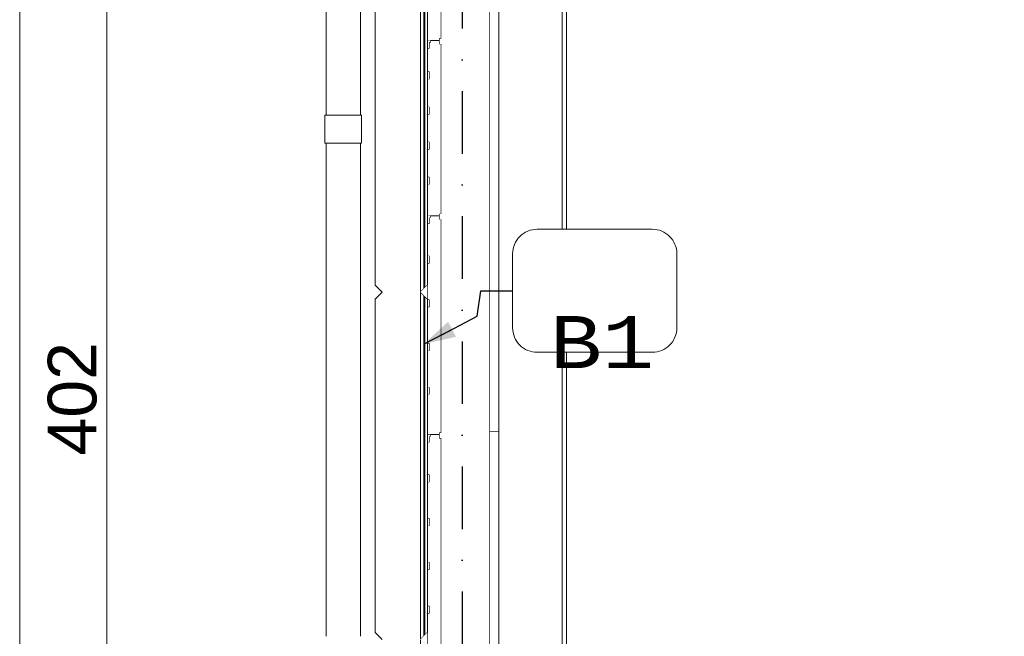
# Model space of a CAD drawing. Header units: millimetres. Extents: x -12989 to 381717, y -50461 to 30884.
# Tile 10 of 63: x 362513 to 365345, y -44651 to -42876. Entities that reach past the tile are written whole.
import ezdxf
from ezdxf.enums import TextEntityAlignment as Align

# ---------------------------------------------------------------- set-up
doc = ezdxf.new("R2010")
doc.units = ezdxf.units.MM
doc.header["$MEASUREMENT"] = 0
doc.linetypes.add('Kropki i Kreski', pattern=[360, 180, -90, 0, -90])
doc.linetypes.add('Wipeout_Contour', pattern=[1000, 0, -1000])
for name, color, linetype, lineweight in [('A_OZN_ODNOSNIKI_Nr_pióra__46', 7, 'Continuous', 15), ('A_OZN_ODNOSNIKI_Nr_pióra__85', 7, 'Continuous', 13), ('AS_Belki.Import IFC_Nr_pióra__88', 7, 'Continuous', 13), ('AS_Belki.Import IFC_Nr_pióra__90', 7, 'Continuous', 13), ('AS_Blachy.Import IFC_Nr_pióra__4', 7, 'Continuous', 13), ('Nowe_A_WN_WYPOSAZENIE_Nr_pióra__2', 7, 'Continuous', 13), ('Nowe_A_WYM_Nr_pióra__1', 7, 'Continuous', 13), ('Nowe_A_WYM_Nr_pióra__45', 7, 'Continuous', 15), ('Nowe_A_WYM_Nr_pióra__85', 7, 'Continuous', 13), ('Nowe_Drzwi Archicad_Nr_pióra__101', 252, 'Continuous', 5), ('Nowe_Drzwi Archicad_Nr_pióra__6', 7, 'Continuous', 13), ('Nowe_Drzwi Archicad_Nr_pióra__87', 7, 'Continuous', 13), ('Nowe_Warstwa IFC.Import IFC_Nr_pióra__1', 7, 'Continuous', 13), ('Nowe_Warstwa IFC.Import IFC_Nr_pióra__25', 7, 'Continuous', 25)]:
    doc.layers.add(name, color=color, linetype=linetype, lineweight=lineweight)
for name, color, linetype in [('AS_Belki.Import IFC', 7, 'Continuous'), ('AS_Blachy.Import IFC', 7, 'Continuous'), ('Nowe_04-ŚCIANY DZIAŁOWE', 7, 'Continuous'), ('Nowe_A__SCIANY', 7, 'Continuous'), ('Nowe_A_WN_WYPOSAZENIE', 7, 'Continuous'), ('Nowe_A_WYM', 7, 'Continuous'), ('Nowe_Drzwi Archicad', 7, 'Continuous'), ('Nowe_Warstwa IFC.Import IFC', 7, 'Continuous')]:
    doc.layers.add(name, color=color, linetype=linetype)
doc.styles.add('STYL_AUTOMATYCZNY_1', font='arial.ttf')
doc.styles.add('STYL_AUTOMATYCZNY_5', font='arial.ttf')
doc.styles.add('STYL_AUTOMATYCZNY_8', font='txt')
doc.dimstyles.new('STYL_AUTOMATYCZNY__1', dxfattribs={"dimtxt": 139.999998, "dimasz": 57, "dimexe": 0.18, "dimexo": 0.0625, "dimgap": 0, "dimtad": 1, "dimdec": 0, "dimlfac": 0.1, "dimzin": 0, "dimdsep": 46, "dimtxsty": 'STYL_AUTOMATYCZNY_5', "dimblk": 'ARROWHEAD_6', "dimblk1": 'ARROWHEAD_6', "dimblk2": 'ARROWHEAD_6', "dimcen": 0.09, "dimse1": 1, "dimse2": 1, "dimclrd": 7, "dimclre": 7, "dimclrt": 7, "dimadec": 0, "dimazin": 0, "dimtfac": 1, "dimtdec": 4, "dimtmove": 0, "dimatfit": 3, "dimfxl": 0, "dimtolj": 1, "dimtzin": 0, "dimarcsym": 0})
doc.dimstyles.new('STYL_AUTOMATYCZNY__3', dxfattribs={"dimtxt": 0.18, "dimasz": 91.2, "dimexe": 0.18, "dimexo": 0.0625, "dimgap": 0, "dimtad": 0, "dimtih": 1, "dimtoh": 1, "dimdec": 4, "dimzin": 0, "dimdsep": 46, "dimcen": 0.09, "dimadec": 0, "dimazin": 0, "dimtfac": 1, "dimtdec": 4, "dimtmove": 0, "dimatfit": 3, "dimldrblk": 'ARROWHEAD_5', "dimfxl": 0, "dimtolj": 1, "dimtzin": 0, "dimarcsym": 0})

# ---------------------------------------------------------------- blocks, each defined once
blk = doc.blocks.new('ElemPrzekroju_1_1', base_point=(363535.4, -45960.6))
at = {"color": 254, "linetype": 'Wipeout_Contour', "lineweight": 0, "ltscale": 8789924.149277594}
blk.add_wipeout([(363535.4, -43680.6), (363535.4, -44640.6), (363555.4, -44660.6), (363535.4, -44680.6), (363535.4, -45640.6), (363555.4, -45660.6), (363665.4, -45660.6), (363685.4, -45640.6), (363685.4, -44680.6), (363665.4, -44660.6), (363685.4, -44640.6), (363685.4, -43680.6), (363665.4, -43660.6), (363685.4, -43640.6), (363685.4, -42680.6), (363665.4, -42660.6), (363685.4, -42640.6), (363685.4, -41960.6), (363535.4, -41960.6), (363535.4, -42640.6), (363555.4, -42660.6), (363535.4, -42680.6), (363535.4, -43640.6), (363555.4, -43660.6)], dxfattribs=at).dxf.layer = 'Nowe_A__SCIANY'
blk = doc.blocks.new('ElemPrzekroju_12_1', base_point=(363535.4, -45960.6))
at = {"layer": 'Nowe_Drzwi Archicad_Nr_pióra__101', "color": 252, "linetype": 'Continuous', "lineweight": 5}
blk.add_line((363665.4, -41960.6), (363665.4, -45960.6), dxfattribs=at)
at = {"layer": 'Nowe_Drzwi Archicad_Nr_pióra__87', "color": 7, "linetype": 'Continuous', "lineweight": 13}
for p, q in [((363535.4, -42680.6), (363535.4, -43640.6)), ((363555.4, -43660.6), (363535.4, -43640.6)), ((363555.4, -43660.6), (363535.4, -43680.6)), ((363535.4, -43680.6), (363535.4, -44640.6)), ((363555.4, -44660.6), (363535.4, -44640.6))]:
    blk.add_line(p, q, dxfattribs=at)
at = {"color": 254, "linetype": 'Wipeout_Contour', "lineweight": 0, "ltscale": 10991759.66680314}
blk.add_wipeout([(363690.4, -44584.8), (363685.4, -44584.8), (363685.4, -44700.8), (363693.8, -44700.8), (363693.8, -44700.7), (363720.4, -44700.7), (363720.4, -44695.8), (363725.4, -44695.8), (363725.4, -44080.8), (363720.4, -44080.8), (363720.4, -44070.9), (363693.8, -44070.9), (363693.8, -44075.8), (363690.4, -44075.8), (363690.4, -44092.8), (363685.4, -44092.8), (363685.4, -44186.8), (363690.4, -44186.8), (363690.4, -44206.8), (363685.4, -44206.8), (363685.4, -44312.8), (363690.4, -44312.8), (363690.4, -44332.8), (363685.4, -44332.8), (363685.4, -44438.8), (363690.4, -44438.8), (363690.4, -44458.8), (363685.4, -44458.8), (363685.4, -44564.8), (363690.4, -44564.8)], dxfattribs=at).dxf.layer = 'Nowe_Drzwi Archicad'
at = {"layer": 'Nowe_Drzwi Archicad_Nr_pióra__101', "color": 252, "linetype": 'Continuous', "lineweight": 5}
blk.add_line((363675.4, -44650.6), (363675.4, -44670.6), dxfattribs=at)
at = {"layer": 'Nowe_Drzwi Archicad_Nr_pióra__6', "color": 7, "linetype": 'Continuous', "lineweight": 13}
for p, q in [((363685.4, -44092.8), (363685.4, -44186.8)), ((363690.4, -44092.8), (363685.4, -44092.8)), ((363690.4, -44186.8), (363685.4, -44186.8)), ((363685.4, -44206.8), (363685.4, -44312.8)), ((363690.4, -44206.8), (363685.4, -44206.8)), ((363690.4, -44186.8), (363690.4, -44206.8)), ((363690.4, -44312.8), (363685.4, -44312.8)), ((363690.4, -44312.8), (363690.4, -44332.8)), ((363685.4, -44332.8), (363685.4, -44438.8)), ((363690.4, -44332.8), (363685.4, -44332.8)), ((363690.4, -44438.8), (363685.4, -44438.8)), ((363685.4, -44458.8), (363685.4, -44564.8)), ((363690.4, -44458.8), (363685.4, -44458.8)), ((363690.4, -44438.8), (363690.4, -44458.8)), ((363690.4, -44564.8), (363685.4, -44564.8)), ((363690.4, -44564.8), (363690.4, -44584.8)), ((363685.4, -44584.8), (363685.4, -44700.8)), ((363690.4, -44584.8), (363685.4, -44584.8))]:
    blk.add_line(p, q, dxfattribs=at)
at = {"layer": 'Nowe_Drzwi Archicad_Nr_pióra__87', "color": 7, "linetype": 'Continuous', "lineweight": 13}
blk.add_line((363685.4, -44640.6), (363665.4, -44660.6), dxfattribs=at)
at = {"color": 254, "linetype": 'Wipeout_Contour', "lineweight": 0, "ltscale": 10256778.26851661}
blk.add_wipeout([(363690.4, -43954.9), (363685.4, -43954.9), (363685.4, -44070.9), (363720.4, -44070.9), (363720.4, -44065.9), (363725.4, -44065.9), (363725.4, -43450.9), (363720.4, -43450.9), (363720.4, -43441), (363693.8, -43441), (363693.8, -43445.9), (363690.4, -43445.9), (363690.4, -43462.9), (363685.4, -43462.9), (363685.4, -43556.9), (363690.4, -43556.9), (363690.4, -43576.9), (363685.4, -43576.9), (363685.4, -43682.9), (363690.4, -43682.9), (363690.4, -43702.9), (363685.4, -43702.9), (363685.4, -43808.9), (363690.4, -43808.9), (363690.4, -43828.9), (363685.4, -43828.9), (363685.4, -43934.9), (363690.4, -43934.9)], dxfattribs=at).dxf.layer = 'Nowe_Drzwi Archicad'
at = {"layer": 'Nowe_Drzwi Archicad_Nr_pióra__101', "color": 252, "linetype": 'Continuous', "lineweight": 5}
for p, q in [((363675.4, -43650.6), (363675.4, -43670.6)), ((363675.4, -43670.6), (363675.4, -44650.6))]:
    blk.add_line(p, q, dxfattribs=at)
at = {"layer": 'Nowe_Drzwi Archicad_Nr_pióra__6', "color": 7, "linetype": 'Continuous', "lineweight": 13}
for p, q in [((363685.4, -43462.9), (363685.4, -43556.9)), ((363690.4, -43462.9), (363685.4, -43462.9)), ((363690.4, -43556.9), (363685.4, -43556.9)), ((363690.4, -43556.9), (363690.4, -43576.9)), ((363685.4, -43576.9), (363685.4, -43682.9)), ((363690.4, -43576.9), (363685.4, -43576.9)), ((363690.4, -43682.9), (363685.4, -43682.9)), ((363690.4, -43682.9), (363690.4, -43702.9)), ((363685.4, -43702.9), (363685.4, -43808.9)), ((363690.4, -43702.9), (363685.4, -43702.9)), ((363690.4, -43808.9), (363685.4, -43808.9)), ((363690.4, -43808.9), (363690.4, -43828.9)), ((363685.4, -43828.9), (363685.4, -43934.9)), ((363690.4, -43828.9), (363685.4, -43828.9)), ((363690.4, -43934.9), (363685.4, -43934.9)), ((363685.4, -43954.9), (363685.4, -44070.9)), ((363690.4, -43954.9), (363685.4, -43954.9)), ((363690.4, -43934.9), (363690.4, -43954.9)), ((363720.4, -44065.9), (363720.4, -44070.8)), ((363725.4, -44065.9), (363720.4, -44065.9)), ((363720.4, -44070.9), (363685.4, -44070.9)), ((363690.4, -44075.8), (363690.4, -44092.8)), ((363693.8, -44075.8), (363690.4, -44075.8)), ((363693.8, -44070.8), (363693.8, -44075.8)), ((363720.4, -44070.8), (363693.8, -44070.8)), ((363720.4, -44070.9), (363720.4, -44080.8)), ((363725.4, -44080.8), (363720.4, -44080.8)), ((363725.4, -44080.8), (363725.4, -44695.8))]:
    blk.add_line(p, q, dxfattribs=at)
at = {"layer": 'Nowe_Drzwi Archicad_Nr_pióra__87', "color": 7, "linetype": 'Continuous', "lineweight": 13}
for p in [(363685.4, -43640.6), (363685.4, -43680.6)]:
    blk.add_line(p, (363665.4, -43660.6), dxfattribs=at)
at = {"color": 254, "linetype": 'Wipeout_Contour', "lineweight": 0, "ltscale": 10254923.31125373}
blk.add_wipeout([(363690.4, -43350), (363685.4, -43350), (363685.4, -43441), (363720.4, -43441), (363720.4, -43436), (363725.4, -43436), (363725.4, -42946), (363720.4, -42946), (363720.4, -42936.1), (363693.8, -42936.1), (363693.8, -42941), (363690.4, -42941), (363690.4, -42958), (363685.4, -42958), (363685.4, -43027), (363690.4, -43027), (363690.4, -43047), (363685.4, -43047), (363685.4, -43128), (363690.4, -43128), (363690.4, -43148), (363685.4, -43148), (363685.4, -43229), (363690.4, -43229), (363690.4, -43249), (363685.4, -43249), (363685.4, -43330), (363690.4, -43330)], dxfattribs=at).dxf.layer = 'Nowe_Drzwi Archicad'
at = {"layer": 'Nowe_Drzwi Archicad_Nr_pióra__6', "color": 7, "linetype": 'Continuous', "lineweight": 13}
for p, q in [((363685.4, -42958), (363685.4, -43027)), ((363690.4, -42958), (363685.4, -42958)), ((363690.4, -43027), (363685.4, -43027)), ((363685.4, -43047), (363685.4, -43128)), ((363690.4, -43047), (363685.4, -43047)), ((363690.4, -43027), (363690.4, -43047)), ((363690.4, -43128), (363685.4, -43128)), ((363690.4, -43128), (363690.4, -43148)), ((363685.4, -43148), (363685.4, -43229)), ((363690.4, -43148), (363685.4, -43148)), ((363690.4, -43229), (363685.4, -43229)), ((363690.4, -43229), (363690.4, -43249)), ((363685.4, -43249), (363685.4, -43330)), ((363690.4, -43249), (363685.4, -43249)), ((363690.4, -43330), (363685.4, -43330)), ((363690.4, -43330), (363690.4, -43350)), ((363685.4, -43350), (363685.4, -43441)), ((363690.4, -43350), (363685.4, -43350)), ((363720.4, -43441), (363685.4, -43441)), ((363693.8, -43440.9), (363693.8, -43445.9)), ((363720.4, -43440.9), (363693.8, -43440.9)), ((363720.4, -43436), (363720.4, -43440.9)), ((363725.4, -43436), (363720.4, -43436)), ((363720.4, -43441), (363720.4, -43450.9)), ((363690.4, -43445.9), (363690.4, -43462.9)), ((363693.8, -43445.9), (363690.4, -43445.9)), ((363725.4, -43450.9), (363720.4, -43450.9)), ((363725.4, -43450.9), (363725.4, -44065.9))]:
    blk.add_line(p, q, dxfattribs=at)
at = {"color": 254, "linetype": 'Wipeout_Contour', "lineweight": 0, "ltscale": 10253267.12373404}
blk.add_wipeout([(363690.4, -42845.1), (363685.4, -42845.1), (363685.4, -42936.1), (363720.4, -42936.1), (363720.4, -42931.1), (363725.4, -42931.1), (363725.4, -42441.1), (363720.4, -42441.1), (363720.4, -42431.1), (363693.8, -42431.1), (363693.8, -42436.1), (363690.4, -42436.1), (363690.4, -42453.1), (363685.4, -42453.1), (363685.4, -42522.1), (363690.4, -42522.1), (363690.4, -42542.1), (363685.4, -42542.1), (363685.4, -42623.1), (363690.4, -42623.1), (363690.4, -42643.1), (363685.4, -42643.1), (363685.4, -42724.1), (363690.4, -42724.1), (363690.4, -42744.1), (363685.4, -42744.1), (363685.4, -42825.1), (363690.4, -42825.1)], dxfattribs=at).dxf.layer = 'Nowe_Drzwi Archicad'
at = {"layer": 'Nowe_Drzwi Archicad_Nr_pióra__101', "color": 252, "linetype": 'Continuous', "lineweight": 5}
for p, q in [((363677.9, -41968.1), (363677.9, -45960.6)), ((363675.4, -42670.6), (363675.4, -43650.6))]:
    blk.add_line(p, q, dxfattribs=at)
at = {"layer": 'Nowe_Drzwi Archicad_Nr_pióra__6', "color": 7, "linetype": 'Continuous', "lineweight": 13}
for p, q in [((363725.4, -42441.1), (363725.4, -42931.1)), ((363685.4, -42845.1), (363685.4, -42936.1)), ((363720.4, -42931.1), (363720.4, -42936)), ((363725.4, -42931.1), (363720.4, -42931.1)), ((363720.4, -42936.1), (363685.4, -42936.1)), ((363690.4, -42941), (363690.4, -42958)), ((363693.8, -42941), (363690.4, -42941)), ((363693.8, -42936), (363693.8, -42941)), ((363720.4, -42936), (363693.8, -42936)), ((363720.4, -42936.1), (363720.4, -42946)), ((363725.4, -42946), (363720.4, -42946)), ((363725.4, -42946), (363725.4, -43436))]:
    blk.add_line(p, q, dxfattribs=at)
blk = doc.blocks.new('ElemPrzekroju_17_1', base_point=(363535.4, -45960.6))
at = {"color": 254, "linetype": 'Wipeout_Contour', "lineweight": 0, "ltscale": 1463838.661623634}
blk.add_wipeout([(363486.6, -43151.5), (363492.6, -43151.5), (363492.6, -41731.5), (363486.6, -41731.5)], dxfattribs=at).dxf.layer = 'Nowe_A_WN_WYPOSAZENIE'
at = {"color": 254, "linetype": 'Wipeout_Contour', "lineweight": 0, "ltscale": 1464546.623007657}
blk.add_wipeout([(363486.6, -43231.5), (363486.6, -44651.5), (363492.6, -44651.5), (363492.6, -43231.5)], dxfattribs=at).dxf.layer = 'Nowe_A_WN_WYPOSAZENIE'
at = {"color": 254, "linetype": 'Wipeout_Contour', "lineweight": 0, "ltscale": 1463804.690747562}
blk.add_wipeout([(363475.5, -43151.5), (363486.6, -43151.5), (363486.6, -41731.5), (363475.5, -41731.5)], dxfattribs=at).dxf.layer = 'Nowe_A_WN_WYPOSAZENIE'
at = {"color": 254, "linetype": 'Wipeout_Contour', "lineweight": 0, "ltscale": 1464512.668553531}
blk.add_wipeout([(363486.6, -43231.5), (363475.5, -43231.5), (363475.5, -44651.5), (363486.6, -44651.5)], dxfattribs=at).dxf.layer = 'Nowe_A_WN_WYPOSAZENIE'
at = {"color": 254, "linetype": 'Wipeout_Contour', "lineweight": 0, "ltscale": 1463752.643918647}
blk.add_wipeout([(363475.5, -41731.5), (363460.4, -41731.5), (363460.4, -43151.5), (363475.5, -43151.5)], dxfattribs=at).dxf.layer = 'Nowe_A_WN_WYPOSAZENIE'
at = {"color": 254, "linetype": 'Wipeout_Contour', "lineweight": 0, "ltscale": 1464204.407633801}
blk.add_wipeout([(363496.2, -43231.5), (363496.2, -43151.5), (363491.9, -43151.5), (363491.9, -43231.5)], dxfattribs=at).dxf.layer = 'Nowe_A_WN_WYPOSAZENIE'
at = {"color": 254, "linetype": 'Wipeout_Contour', "lineweight": 0, "ltscale": 1464460.646886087}
blk.add_wipeout([(363460.4, -43231.5), (363460.4, -44651.5), (363475.5, -44651.5), (363475.5, -43231.5)], dxfattribs=at).dxf.layer = 'Nowe_A_WN_WYPOSAZENIE'
at = {"color": 254, "linetype": 'Wipeout_Contour', "lineweight": 0, "ltscale": 1463688.799180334}
blk.add_wipeout([(363460.4, -41731.5), (363443.3, -41731.5), (363443.3, -43151.5), (363460.4, -43151.5)], dxfattribs=at).dxf.layer = 'Nowe_A_WN_WYPOSAZENIE'
at = {"color": 254, "linetype": 'Wipeout_Contour', "lineweight": 0, "ltscale": 1464176.949578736}
blk.add_wipeout([(363491.9, -43231.5), (363491.9, -43151.5), (363482.3, -43151.5), (363482.3, -43231.5)], dxfattribs=at).dxf.layer = 'Nowe_A_WN_WYPOSAZENIE'
at = {"color": 254, "linetype": 'Wipeout_Contour', "lineweight": 0, "ltscale": 1464396.833015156}
blk.add_wipeout([(363443.3, -43231.5), (363443.3, -44651.5), (363460.4, -44651.5), (363460.4, -43231.5)], dxfattribs=at).dxf.layer = 'Nowe_A_WN_WYPOSAZENIE'
at = {"color": 254, "linetype": 'Wipeout_Contour', "lineweight": 0, "ltscale": 1463620.856595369}
blk.add_wipeout([(363426.2, -43151.5), (363443.3, -43151.5), (363443.3, -41731.5), (363426.2, -41731.5)], dxfattribs=at).dxf.layer = 'Nowe_A_WN_WYPOSAZENIE'
at = {"color": 254, "linetype": 'Wipeout_Contour', "lineweight": 0, "ltscale": 1464130.653734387}
blk.add_wipeout([(363482.3, -43231.5), (363482.3, -43151.5), (363468.6, -43151.5), (363468.6, -43231.5)], dxfattribs=at).dxf.layer = 'Nowe_A_WN_WYPOSAZENIE'
at = {"color": 254, "linetype": 'Wipeout_Contour', "lineweight": 0, "ltscale": 1464328.923466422}
blk.add_wipeout([(363443.3, -43231.5), (363426.2, -43231.5), (363426.2, -44651.5), (363443.3, -44651.5)], dxfattribs=at).dxf.layer = 'Nowe_A_WN_WYPOSAZENIE'
at = {"layer": 'Nowe_A_WN_WYPOSAZENIE_Nr_pióra__2', "color": 7, "linetype": 'Continuous', "lineweight": 13}
for p, q in [((363492.6, -43151.5), (363492.6, -41731.5)), ((363496.2, -43151.5), (363491.9, -43151.5)), ((363496.2, -43231.5), (363496.2, -43151.5)), ((363496.2, -43231.5), (363491.9, -43231.5)), ((363492.6, -44651.5), (363492.6, -43231.5))]:
    blk.add_line(p, q, dxfattribs=at)
at = {"color": 254, "linetype": 'Wipeout_Contour', "lineweight": 0, "ltscale": 1463557.011899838}
blk.add_wipeout([(363426.2, -41731.5), (363411.2, -41731.5), (363411.2, -43151.5), (363426.2, -43151.5)], dxfattribs=at).dxf.layer = 'Nowe_A_WN_WYPOSAZENIE'
at = {"color": 254, "linetype": 'Wipeout_Contour', "lineweight": 0, "ltscale": 1464070.53699434}
blk.add_wipeout([(363468.6, -43231.5), (363468.6, -43151.5), (363452.1, -43151.5), (363452.1, -43231.5)], dxfattribs=at).dxf.layer = 'Nowe_A_WN_WYPOSAZENIE'
at = {"color": 254, "linetype": 'Wipeout_Contour', "lineweight": 0, "ltscale": 1464265.109458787}
blk.add_wipeout([(363426.2, -43231.5), (363411.2, -43231.5), (363411.2, -44651.5), (363426.2, -44651.5)], dxfattribs=at).dxf.layer = 'Nowe_A_WN_WYPOSAZENIE'
at = {"layer": 'Nowe_A_WN_WYPOSAZENIE_Nr_pióra__2', "color": 7, "linetype": 'Continuous', "lineweight": 13}
for p, q in [((363482.3, -43151.5), (363468.6, -43151.5)), ((363491.9, -43151.5), (363482.3, -43151.5)), ((363482.3, -43231.5), (363468.6, -43231.5)), ((363491.9, -43231.5), (363482.3, -43231.5))]:
    blk.add_line(p, q, dxfattribs=at)
at = {"color": 254, "linetype": 'Wipeout_Contour', "lineweight": 0, "ltscale": 1463504.965559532}
blk.add_wipeout([(363411.2, -41731.5), (363400, -41731.5), (363400, -43151.5), (363411.2, -43151.5)], dxfattribs=at).dxf.layer = 'Nowe_A_WN_WYPOSAZENIE'
at = {"color": 254, "linetype": 'Wipeout_Contour', "lineweight": 0, "ltscale": 1464003.113957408}
blk.add_wipeout([(363452.1, -43231.5), (363452.1, -43151.5), (363434.6, -43151.5), (363434.6, -43231.5)], dxfattribs=at).dxf.layer = 'Nowe_A_WN_WYPOSAZENIE'
at = {"color": 254, "linetype": 'Wipeout_Contour', "lineweight": 0, "ltscale": 1464213.088113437}
blk.add_wipeout([(363400, -44651.5), (363411.2, -44651.5), (363411.2, -43231.5), (363400, -43231.5)], dxfattribs=at).dxf.layer = 'Nowe_A_WN_WYPOSAZENIE'
at = {"layer": 'Nowe_A_WN_WYPOSAZENIE_Nr_pióra__2', "color": 7, "linetype": 'Continuous', "lineweight": 13}
for p, q in [((363468.6, -43151.5), (363452.1, -43151.5)), ((363468.6, -43231.5), (363452.1, -43231.5))]:
    blk.add_line(p, q, dxfattribs=at)
at = {"color": 254, "linetype": 'Wipeout_Contour', "lineweight": 0, "ltscale": 1463470.994118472}
blk.add_wipeout([(363400, -41731.5), (363394.1, -41731.5), (363394.1, -43151.5), (363400, -43151.5)], dxfattribs=at).dxf.layer = 'Nowe_A_WN_WYPOSAZENIE'
at = {"color": 254, "linetype": 'Wipeout_Contour', "lineweight": 0, "ltscale": 1463935.690962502}
blk.add_wipeout([(363434.6, -43231.5), (363434.6, -43151.5), (363418.1, -43151.5), (363418.1, -43231.5)], dxfattribs=at).dxf.layer = 'Nowe_A_WN_WYPOSAZENIE'
at = {"color": 254, "linetype": 'Wipeout_Contour', "lineweight": 0, "ltscale": 1464179.133286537}
blk.add_wipeout([(363394.1, -44651.5), (363400, -44651.5), (363400, -43231.5), (363394.1, -43231.5)], dxfattribs=at).dxf.layer = 'Nowe_A_WN_WYPOSAZENIE'
at = {"layer": 'Nowe_A_WN_WYPOSAZENIE_Nr_pióra__2', "color": 7, "linetype": 'Continuous', "lineweight": 13}
for p, q in [((363452.1, -43151.5), (363434.6, -43151.5)), ((363452.1, -43231.5), (363434.6, -43231.5))]:
    blk.add_line(p, q, dxfattribs=at)
at = {"color": 254, "linetype": 'Wipeout_Contour', "lineweight": 0, "ltscale": 1463875.57433062}
blk.add_wipeout([(363418.1, -43231.5), (363418.1, -43151.5), (363404.3, -43151.5), (363404.3, -43231.5)], dxfattribs=at).dxf.layer = 'Nowe_A_WN_WYPOSAZENIE'
at = {"color": 254, "linetype": 'Wipeout_Contour', "lineweight": 0, "ltscale": 1463829.278614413}
blk.add_wipeout([(363404.3, -43231.5), (363404.3, -43151.5), (363394.8, -43151.5), (363394.8, -43231.5)], dxfattribs=at).dxf.layer = 'Nowe_A_WN_WYPOSAZENIE'
at = {"layer": 'Nowe_A_WN_WYPOSAZENIE_Nr_pióra__2', "color": 7, "linetype": 'Continuous', "lineweight": 13}
for p, q in [((363434.6, -43151.5), (363418.1, -43151.5)), ((363434.6, -43231.5), (363418.1, -43231.5))]:
    blk.add_line(p, q, dxfattribs=at)
at = {"color": 254, "linetype": 'Wipeout_Contour', "lineweight": 0, "ltscale": 1463801.820652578}
blk.add_wipeout([(363394.8, -43231.5), (363394.8, -43151.5), (363390.5, -43151.5), (363390.5, -43231.5)], dxfattribs=at).dxf.layer = 'Nowe_A_WN_WYPOSAZENIE'
at = {"layer": 'Nowe_A_WN_WYPOSAZENIE_Nr_pióra__2', "color": 7, "linetype": 'Continuous', "lineweight": 13}
for p, q in [((363394.1, -43151.5), (363394.1, -41731.5)), ((363394.8, -43151.5), (363390.5, -43151.5)), ((363390.5, -43231.5), (363390.5, -43151.5)), ((363404.3, -43151.5), (363394.8, -43151.5)), ((363418.1, -43151.5), (363404.3, -43151.5)), ((363394.8, -43231.5), (363390.5, -43231.5)), ((363394.1, -44651.5), (363394.1, -43231.5)), ((363404.3, -43231.5), (363394.8, -43231.5)), ((363418.1, -43231.5), (363404.3, -43231.5))]:
    blk.add_line(p, q, dxfattribs=at)
blk = doc.blocks.new('ElemPrzekroju_19_1', base_point=(363535.4, -45960.6))
at = {"color": 254, "linetype": 'Wipeout_Contour', "lineweight": 0, "ltscale": 18532288.84054093}
blk.add_wipeout([(364085.4, -40868.8), (364085.4, -45960.6), (365405.4, -45960.6), (365385.4, -45940.6), (365385.4, -44980.6), (365405.4, -44960.6), (365385.4, -44940.6), (365385.4, -43980.6), (365405.4, -43960.6), (365385.4, -43940.6), (365385.4, -42980.6), (365405.4, -42960.6), (365385.4, -42940.6), (365385.4, -42890.6), (365535.4, -42890.6), (365535.4, -42940.6), (365515.4, -42960.6), (365535.4, -42980.6), (365535.4, -43940.6), (365515.4, -43960.6), (365535.4, -43980.6), (365535.4, -44940.6), (365515.4, -44960.6), (365535.4, -44980.6), (365535.4, -45940.6), (365515.4, -45960.6), (368165.8, -45960.6), (368165.8, -43900.6), (369175.8, -43900.6), (369175.8, -45960.6), (377985.4, -45960.6), (377985.4, -40868.8), (377979.8, -40879.2), (376871, -40282.5), (376876.7, -40272), (376874.1, -40270.6), (376865.7, -40301.8), (376827, -40291.4), (376832.2, -40272.1), (371041.4, -38720.5), (371041.4, -38736.8), (371029.4, -38736.8), (371029.4, -38720.5), (365238.6, -40272.1), (365243.8, -40291.4), (365205.1, -40301.8), (365196.8, -40270.6), (365194.1, -40272), (365199.8, -40282.5), (364091, -40879.2)], dxfattribs=at).dxf.layer = 'Nowe_04-ŚCIANY DZIAŁOWE'
at = {"color": 254, "linetype": 'Wipeout_Contour', "lineweight": 0, "ltscale": 1098869.944078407}
blk.add_wipeout([(363665.4, -43660.6), (363685.4, -43680.6), (363685.4, -43640.6)], dxfattribs=at).dxf.layer = 'Nowe_04-ŚCIANY DZIAŁOWE'
at = {"color": 254, "linetype": 'Wipeout_Contour', "lineweight": 0, "ltscale": 1099231.570119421}
blk.add_wipeout([(363685.4, -44640.6), (363665.4, -44660.6), (363685.4, -44680.6)], dxfattribs=at).dxf.layer = 'Nowe_04-ŚCIANY DZIAŁOWE'
blk = doc.blocks.new('ElemPrzekroju_62_1', base_point=(363535.4, -45960.6))
at = {"color": 254, "linetype": 'Wipeout_Contour', "lineweight": 0, "ltscale": 1466285.299799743}
blk.add_wipeout([(363890.4, -40880.6), (363890.4, -45960.6), (364073.4, -45960.6), (364073.4, -40880.6)], dxfattribs=at).dxf.layer = 'AS_Blachy.Import IFC'
blk = doc.blocks.new('ElemPrzekroju_79_1', base_point=(363535.4, -45960.6))
at = {"color": 254, "linetype": 'Wipeout_Contour', "lineweight": 0, "ltscale": 2565665.205531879}
blk.add_wipeout([(364073.4, -40333.8), (364073.4, -45960.6), (364085.4, -45960.6), (364085.4, -40868.8), (364085.3, -40868.6), (364085.4, -40868.6), (364085.4, -40330.6)], dxfattribs=at).dxf.layer = 'AS_Blachy.Import IFC'
at = {"layer": 'AS_Blachy.Import IFC_Nr_pióra__4', "color": 7, "linetype": 'Continuous', "lineweight": 13}
for p, q in [((364073.4, -40333.8), (364073.4, -45960.6)), ((364085.4, -40868.8), (364085.4, -45960.6))]:
    blk.add_line(p, q, dxfattribs=at)
blk = doc.blocks.new('ElemPrzekroju_97_1', base_point=(363535.4, -45960.6))
at = {"color": 254, "linetype": 'Wipeout_Contour', "lineweight": 0, "ltscale": 10991533.0973952}
blk.add_wipeout([(363725.4, -42931.1), (363720.4, -42931.1), (363720.4, -42946), (363725.4, -42946), (363725.4, -43436), (363720.4, -43436), (363720.4, -43450.9), (363725.4, -43450.9), (363725.4, -44065.9), (363720.4, -44065.9), (363720.4, -44080.8), (363725.4, -44080.8), (363725.4, -44695.8), (363720.4, -44695.8), (363720.4, -44710.7), (363725.4, -44710.7), (363725.4, -45325.7), (363720.4, -45325.7), (363720.4, -45340.6), (363725.4, -45340.6), (363725.4, -45955.6), (363720.4, -45955.6), (363720.4, -45960.6), (363865.4, -45960.6), (363865.4, -41960.6), (363725.4, -41960.6), (363725.4, -42426.2), (363720.4, -42426.2), (363720.4, -42441.1), (363725.4, -42441.1)], dxfattribs=at).dxf.layer = 'AS_Belki.Import IFC'
at = {"color": 254, "linetype": 'Wipeout_Contour', "lineweight": 0, "ltscale": 2197299.34037499}
blk.add_wipeout([(363685.4, -42958), (363690.4, -42958), (363690.4, -42941), (363693.8, -42941), (363693.8, -42936.1), (363685.4, -42936.1)], dxfattribs=at).dxf.layer = 'AS_Belki.Import IFC'
at = {"color": 254, "linetype": 'Wipeout_Contour', "lineweight": 0, "ltscale": 1464901.768147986}
blk.add_wipeout([(363690.4, -43027), (363685.4, -43027), (363685.4, -43047), (363690.4, -43047)], dxfattribs=at).dxf.layer = 'AS_Belki.Import IFC'
at = {"color": 254, "linetype": 'Wipeout_Contour', "lineweight": 0, "ltscale": 1464949.299156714}
blk.add_wipeout([(363685.4, -43148), (363690.4, -43148), (363690.4, -43128), (363685.4, -43128)], dxfattribs=at).dxf.layer = 'AS_Belki.Import IFC'
at = {"color": 254, "linetype": 'Wipeout_Contour', "lineweight": 0, "ltscale": 1464996.940033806}
blk.add_wipeout([(363685.4, -43249), (363690.4, -43249), (363690.4, -43229), (363685.4, -43229)], dxfattribs=at).dxf.layer = 'AS_Belki.Import IFC'
at = {"color": 254, "linetype": 'Wipeout_Contour', "lineweight": 0, "ltscale": 1465044.690768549}
blk.add_wipeout([(363690.4, -43330), (363685.4, -43330), (363685.4, -43350), (363690.4, -43350)], dxfattribs=at).dxf.layer = 'AS_Belki.Import IFC'
at = {"color": 254, "linetype": 'Wipeout_Contour', "lineweight": 0, "ltscale": 2197656.64663507}
blk.add_wipeout([(363693.8, -43441), (363685.4, -43441), (363685.4, -43462.9), (363690.4, -43462.9), (363690.4, -43445.9), (363693.8, -43445.9)], dxfattribs=at).dxf.layer = 'AS_Belki.Import IFC'
at = {"color": 254, "linetype": 'Wipeout_Contour', "lineweight": 0, "ltscale": 1465152.36499712}
blk.add_wipeout([(363685.4, -43576.9), (363690.4, -43576.9), (363690.4, -43556.9), (363685.4, -43556.9)], dxfattribs=at).dxf.layer = 'AS_Belki.Import IFC'
at = {"color": 254, "linetype": 'Wipeout_Contour', "lineweight": 0, "ltscale": 1465212.397040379}
blk.add_wipeout([(363685.4, -43702.9), (363690.4, -43702.9), (363690.4, -43682.9), (363685.4, -43682.9)], dxfattribs=at).dxf.layer = 'AS_Belki.Import IFC'
at = {"color": 254, "linetype": 'Wipeout_Contour', "lineweight": 0, "ltscale": 1465272.599953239}
blk.add_wipeout([(363685.4, -43828.9), (363690.4, -43828.9), (363690.4, -43808.9), (363685.4, -43808.9)], dxfattribs=at).dxf.layer = 'AS_Belki.Import IFC'
at = {"color": 254, "linetype": 'Wipeout_Contour', "lineweight": 0, "ltscale": 1465332.973757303}
blk.add_wipeout([(363690.4, -43934.9), (363685.4, -43934.9), (363685.4, -43954.9), (363690.4, -43954.9)], dxfattribs=at).dxf.layer = 'AS_Belki.Import IFC'
at = {"color": 254, "linetype": 'Wipeout_Contour', "lineweight": 0, "ltscale": 2198108.184904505}
blk.add_wipeout([(363685.4, -44070.9), (363685.4, -44092.8), (363690.4, -44092.8), (363690.4, -44075.8), (363693.8, -44075.8), (363693.8, -44070.9)], dxfattribs=at).dxf.layer = 'AS_Belki.Import IFC'
at = {"color": 254, "linetype": 'Wipeout_Contour', "lineweight": 0, "ltscale": 1465454.185649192}
blk.add_wipeout([(363685.4, -44206.8), (363690.4, -44206.8), (363690.4, -44186.8), (363685.4, -44186.8)], dxfattribs=at).dxf.layer = 'AS_Belki.Import IFC'
at = {"color": 254, "linetype": 'Wipeout_Contour', "lineweight": 0, "ltscale": 1465515.071807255}
blk.add_wipeout([(363685.4, -44332.8), (363690.4, -44332.8), (363690.4, -44312.8), (363685.4, -44312.8)], dxfattribs=at).dxf.layer = 'AS_Belki.Import IFC'
at = {"color": 254, "linetype": 'Wipeout_Contour', "lineweight": 0, "ltscale": 1465576.12875741}
blk.add_wipeout([(363685.4, -44458.8), (363690.4, -44458.8), (363690.4, -44438.8), (363685.4, -44438.8)], dxfattribs=at).dxf.layer = 'AS_Belki.Import IFC'
at = {"color": 254, "linetype": 'Wipeout_Contour', "lineweight": 0, "ltscale": 1465637.356492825}
blk.add_wipeout([(363690.4, -44564.8), (363685.4, -44564.8), (363685.4, -44584.8), (363690.4, -44584.8)], dxfattribs=at).dxf.layer = 'AS_Belki.Import IFC'
at = {"layer": 'AS_Belki.Import IFC_Nr_pióra__88', "color": 7, "linetype": 'Continuous', "lineweight": 13}
for p, q in [((363865.4, -45960.6), (363865.4, -41960.6)), ((363685.4, -42958), (363685.4, -42936.1)), ((363685.4, -43047), (363685.4, -43027)), ((363685.4, -43148), (363685.4, -43128)), ((363685.4, -43249), (363685.4, -43229)), ((363685.4, -43350), (363685.4, -43330)), ((363685.4, -43462.9), (363685.4, -43441)), ((363685.4, -43576.9), (363685.4, -43556.9)), ((363685.4, -43702.9), (363685.4, -43682.9)), ((363685.4, -43828.9), (363685.4, -43808.9)), ((363685.4, -43954.9), (363685.4, -43934.9)), ((363685.4, -44092.8), (363685.4, -44070.9)), ((363685.4, -44206.8), (363685.4, -44186.8)), ((363685.4, -44332.8), (363685.4, -44312.8)), ((363685.4, -44458.8), (363685.4, -44438.8)), ((363685.4, -44584.8), (363685.4, -44564.8))]:
    blk.add_line(p, q, dxfattribs=at)
blk = doc.blocks.new('ElemPrzekroju_128_1', base_point=(363535.4, -45960.6))
at = {"color": 254, "linetype": 'Wipeout_Contour', "lineweight": 0, "ltscale": 1466609.540041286}
blk.add_wipeout([(363890.4, -44060.6), (363865.4, -44060.6), (363865.4, -45960.6), (363890.4, -45960.6)], dxfattribs=at).dxf.layer = 'AS_Belki.Import IFC'
at = {"layer": 'AS_Belki.Import IFC_Nr_pióra__90', "color": 7, "linetype": 'Continuous', "lineweight": 13}
for p in [(363865.4, -44060.6), (363890.4, -45960.6)]:
    blk.add_line(p, (363890.4, -44060.6), dxfattribs=at)
blk = doc.blocks.new('ElemPrzekroju_129_1', base_point=(363535.4, -45960.6))
at = {"color": 254, "linetype": 'Wipeout_Contour', "lineweight": 0, "ltscale": 1464978.74904241}
blk.add_wipeout([(363810.4, -41956.6), (363861.4, -41956.6), (363861.4, -41914.9), (363810.4, -41914.9)], dxfattribs=at).dxf.layer = 'AS_Belki.Import IFC'
at = {"layer": 'AS_Belki.Import IFC_Nr_pióra__90', "color": 7, "linetype": 'Continuous', "lineweight": 13}
blk.add_line((363810.4, -41956.6), (363810.4, -41914.9), dxfattribs=at)
at = {"color": 254, "linetype": 'Wipeout_Contour', "lineweight": 0, "ltscale": 1465639.568295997}
blk.add_wipeout([(363865.4, -44060.6), (363890.4, -44060.6), (363890.4, -41914.9), (363865.4, -41914.9)], dxfattribs=at).dxf.layer = 'AS_Belki.Import IFC'
at = {"layer": 'AS_Belki.Import IFC_Nr_pióra__90', "color": 7, "linetype": 'Continuous', "lineweight": 13}
blk.add_line((363890.4, -44060.6), (363890.4, -41914.9), dxfattribs=at)
blk = doc.blocks.new('Standardowy znacznik osi[4]_1', base_point=(363785.4, -35960.6))
at = {"layer": 'Nowe_Warstwa IFC.Import IFC_Nr_pióra__25', "color": 7, "linetype": 'Kropki i Kreski', "lineweight": 25}
blk.add_line((363785.4, -36960.6), (363785.4, -48960.6), dxfattribs=at)
at = {"layer": 'Nowe_Warstwa IFC.Import IFC_Nr_pióra__1', "color": 7, "lineweight": 13, "style": 'STYL_AUTOMATYCZNY_1'}
for tag, p in [('AC_MarkerText_1_0', (363785.4, -35623.1)), ('AC_MarkerText_1_1', (363785.4, -50123.1))]:
    blk.add_attdef(tag, text='', height=175, rotation=360, dxfattribs=at).set_placement(p, align=Align.TOP_CENTER)
blk = doc.blocks.new('*D166', base_point=(363535.4, -45960.6))
at = {"layer": 'Nowe_A_WYM_Nr_pióra__45', "color": 7, "linetype": 'Continuous', "lineweight": 15}
for p, q in [((362733.3, -41930.6), (362793.3, -41990.6)), ((362733.3, -45950.6), (362793.3, -46010.6))]:
    blk.add_line(p, q, dxfattribs=at)
at = {"layer": 'Nowe_A_WYM_Nr_pióra__85', "color": 7, "linetype": 'Continuous', "lineweight": 13}
for p, q in [((362819.5, -41960.6), (362707, -41960.6)), ((362763.3, -45980.6), (362763.3, -41960.6)), ((362819.5, -45980.6), (362707, -45980.6)), ((362763.3, -46025.6), (362763.3, -45980.6))]:
    blk.add_line(p, q, dxfattribs=at)
at = {"layer": 'Nowe_A_WYM_Nr_pióra__1', "color": 7, "lineweight": 13, "insert": (362735.3, -44130.8), "char_height": 140, "attachment_point": 7, "rotation": 90, "style": 'STYL_AUTOMATYCZNY_5'}
blk.add_mtext('\\A1;{\\pql;\\fArial|b0|i0|c238|p0;\\W1.000000;402}', dxfattribs=at)
blk = doc.blocks.new('ARROWHEAD_6')
at = {"color": 0, "linetype": 'Continuous', "lineweight": 0}
for p, q in [((-0.5, -0.5), (0.5, 0.5)), ((0, 0), (-1, 0))]:
    blk.add_line(p, q, dxfattribs=at)
blk = doc.blocks.new('*D187', base_point=(363535.4, -45960.6))
at = {"layer": 'Nowe_A_WYM_Nr_pióra__45', "color": 7, "linetype": 'Continuous', "lineweight": 15}
for p, q in [((362543.3, -37900.7), (362483.3, -37840.7)), ((362483.3, -45950.6), (362543.3, -46010.6))]:
    blk.add_line(p, q, dxfattribs=at)
at = {"layer": 'Nowe_A_WYM_Nr_pióra__85', "color": 7, "linetype": 'Continuous', "lineweight": 13}
for p, q in [((362513.3, -37870.7), (362513.3, -37825.7)), ((362569.5, -37870.7), (362457, -37870.7)), ((362513.3, -45980.6), (362513.3, -37870.7)), ((362569.5, -45980.6), (362457, -45980.6)), ((362513.3, -46025.6), (362513.3, -45980.6))]:
    blk.add_line(p, q, dxfattribs=at)
at = {"layer": 'Nowe_A_WYM_Nr_pióra__1', "color": 7, "lineweight": 13, "insert": (362485.3, -42078.7), "char_height": 140, "attachment_point": 7, "rotation": 90, "style": 'STYL_AUTOMATYCZNY_5'}
blk.add_mtext('\\A1;{\\pql;\\fArial|b0|i0|c238|p0;\\W1.000000;811}', dxfattribs=at)
blk = doc.blocks.new('ARROWHEAD_5')
at = {"linetype": 'Continuous', "lineweight": 0}
blk.add_hatch(color=0, dxfattribs=at).paths.add_polyline_path([(-1, 0.2679), (0, 0), (-1, -0.2679)])
at = {"color": 0, "linetype": 'Continuous', "lineweight": 0}
blk.add_line((0, 0), (-1, 0), dxfattribs=at)

msp = doc.modelspace()

# ---------------------------------------------------------------- block references
at = {"layer": 'Nowe_A__SCIANY', "lineweight": 0}
msp.add_blockref('ElemPrzekroju_1_1', (363535.4, -45960.6), dxfattribs=at)
at = {"layer": 'Nowe_A_WN_WYPOSAZENIE', "lineweight": 0}
msp.add_blockref('ElemPrzekroju_17_1', (363535.4, -45960.6), dxfattribs=at)

# ---------------------------------------------------------------- next in the draw order: block references
at = {"layer": 'Nowe_Drzwi Archicad', "lineweight": 0}
msp.add_blockref('ElemPrzekroju_12_1', (363535.4, -45960.6), dxfattribs=at)

# ---------------------------------------------------------------- next in the draw order: block references
at = {"layer": 'Nowe_04-ŚCIANY DZIAŁOWE', "lineweight": 0}
msp.add_blockref('ElemPrzekroju_19_1', (363535.4, -45960.6), dxfattribs=at)

# ---------------------------------------------------------------- next in the draw order: dimensions: what is measured, and where the dimension line sits
at = {"layer": 'Nowe_A_WYM', "color": 7, "linetype": 'Continuous', "lineweight": 13}
dim = msp.add_linear_dim(base=(362763.3, -41960.6), p1=(363585.4, -45980.6), p2=(363535.4, -41960.6), angle=90, dimstyle='STYL_AUTOMATYCZNY__1', dxfattribs=at)
dim.commit()
dim.dimension.update_dxf_attribs({"geometry": '*D166', "text_midpoint": (362665.3, -43970.9), "dimtype": 160, "text_rotation": 90})

# ---------------------------------------------------------------- next in the draw order: block references
at = {"layer": 'AS_Blachy.Import IFC', "lineweight": 0}
msp.add_blockref('ElemPrzekroju_62_1', (363535.4, -45960.6), dxfattribs=at)

# ---------------------------------------------------------------- next in the draw order: block references
at = {"layer": 'AS_Belki.Import IFC', "lineweight": 0}
msp.add_blockref('ElemPrzekroju_97_1', (363535.4, -45960.6), dxfattribs=at)
at = {"layer": 'AS_Blachy.Import IFC', "lineweight": 0}
msp.add_blockref('ElemPrzekroju_79_1', (363535.4, -45960.6), dxfattribs=at)

# ---------------------------------------------------------------- next in the draw order: block references
at = {"layer": 'AS_Belki.Import IFC', "lineweight": 0}
msp.add_blockref('ElemPrzekroju_128_1', (363535.4, -45960.6), dxfattribs=at)

# ---------------------------------------------------------------- next in the draw order: block references
msp.add_blockref('ElemPrzekroju_129_1', (363535.4, -45960.6), dxfattribs=at)

# ---------------------------------------------------------------- next in the draw order: block references
at = {"layer": 'Nowe_Warstwa IFC.Import IFC', "color": 7, "linetype": 'Continuous', "lineweight": 13}
msp.add_blockref('Standardowy znacznik osi[4]_1', (363785.4, -35960.6), dxfattribs=at)

# ---------------------------------------------------------------- next in the draw order: dimensions: what is measured, and where the dimension line sits
at = {"layer": 'Nowe_A_WYM', "color": 7, "linetype": 'Continuous', "lineweight": 13}
dim = msp.add_linear_dim(base=(362513.3, -37870.7), p1=(363585.4, -45980.6), p2=(371035.4, -37870.7), angle=90, dimstyle='STYL_AUTOMATYCZNY__1', dxfattribs=at)
dim.commit()
dim.dimension.update_dxf_attribs({"geometry": '*D187', "text_midpoint": (362415.3, -41918.9), "dimtype": 160, "text_rotation": 90})

# ---------------------------------------------------------------- next in the draw order: wipeouts: each hides what was drawn before it
at = {"color": 7, "linetype": 'Continuous', "lineweight": 15, "ltscale": 3300746.312484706}
msp.add_wipeout([(363930.6, -43763.4), (364001.1, -43834), (364332.2, -43834), (364402.8, -43763.4), (364402.8, -43550.2), (364332.2, -43479.6), (364001.1, -43479.6), (363930.6, -43550.2)], dxfattribs=at).dxf.layer = 'A_OZN_ODNOSNIKI_Nr_pióra__46'

# ---------------------------------------------------------------- next in the draw order: linework, layer by layer
at = {"layer": 'A_OZN_ODNOSNIKI_Nr_pióra__85', "color": 7, "linetype": 'Continuous', "lineweight": 13, "flags": 128}
msp.add_lwpolyline([(363930.6, -43763.4, 0.414214), (364001.1, -43834), (364332.2, -43834, 0.414214), (364402.8, -43763.4), (364402.8, -43550.2, 0.414214), (364332.2, -43479.6), (364001.1, -43479.6, 0.414214), (363930.6, -43550.2), (363930.6, -43763.4)], format="xyb", close=True, dxfattribs=at)

# ---------------------------------------------------------------- next in the draw order: texts
at = {"layer": 'A_OZN_ODNOSNIKI_Nr_pióra__46', "color": 7, "linetype": 'Continuous', "lineweight": 15, "insert": (364037.1, -43729.5), "char_height": 150, "attachment_point": 1, "style": 'STYL_AUTOMATYCZNY_8'}
msp.add_mtext('\\A1;{\\pql;\\fCourier CE|b0|i0|c0|p0;\\W1.000000;B1}', dxfattribs=at)

# ---------------------------------------------------------------- next in the draw order: leaders
at = {"layer": 'A_OZN_ODNOSNIKI_Nr_pióra__85', "color": 7, "linetype": 'Continuous', "lineweight": 13, "annotation_type": 0, "has_hookline": 1, "hookline_direction": 0, "text_width": 200}
msp.add_leader([(363675.4, -43810.1), (363828.8, -43729.5), (363839.4, -43656.8), (363930.6, -43656.8)], dimstyle='STYL_AUTOMATYCZNY__3', dxfattribs=at)

doc.saveas('drawing.dxf')
